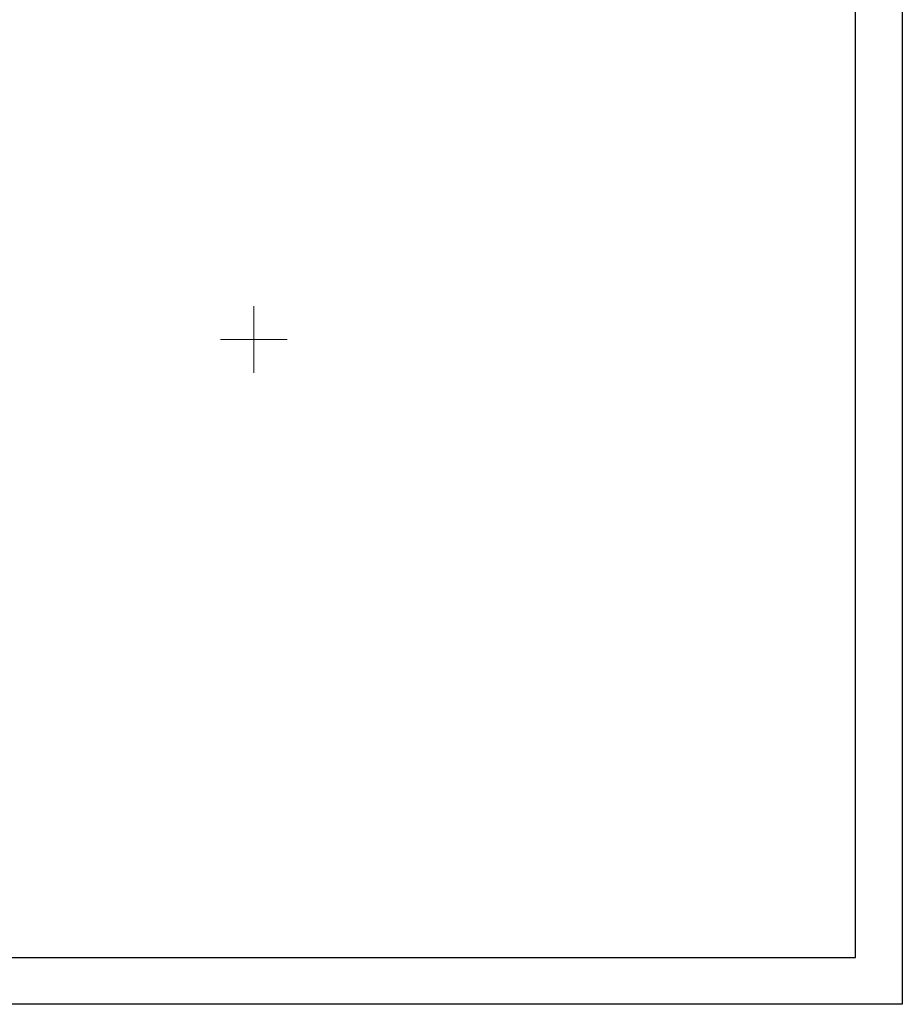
# Model space of a CAD drawing. Header units: millimetres. Extents: x -9598 to -9388, y -264557 to -264347.
# Tile 9 of 44: x -9454 to -9388, y -264557 to -264483. Entities that reach past the tile are written whole.
import ezdxf

# ---------------------------------------------------------------- set-up
doc = ezdxf.new("R2010")
doc.units = ezdxf.units.MM
doc.layers.add('-- RAMKA', color=11, linetype='Continuous')
doc.layers.add('Rakowicka 531_1 wstępna wersja$0$Warstwa 3', color=250, linetype='Continuous', lineweight=0)

# ---------------------------------------------------------------- blocks, each defined once
blk = doc.blocks.new('Rakowicka 531_1 wstępna wersja')
at = {"layer": 'Rakowicka 531_1 wstępna wersja$0$Warstwa 3', "color": 250, "linetype": 'Continuous', "lineweight": 13}
for p, q in [((7425400, 5549102.5), (7425400, 5549097.5)), ((7425397.5, 5549100), (7425402.5, 5549100))]:
    blk.add_line(p, q, dxfattribs=at)
blk = doc.blocks.new('*U114')
at = {"layer": '-- RAMKA', "color": 50}
blk.add_lwpolyline([(0, 4200), (4200, 4200), (4200, 0), (0, 0)], close=True, dxfattribs=at)
at = {"layer": '-- RAMKA', "color": 11}
blk.add_lwpolyline([(300, 69.4), (4130, 69.4), (4130, 4130), (300, 4130)], close=True, dxfattribs=at)

msp = doc.modelspace()

# ---------------------------------------------------------------- block references
at = {"layer": '-- RAMKA', "xscale": 0.05, "yscale": 0.05, "zscale": 0.05, "rotation": 270}
msp.add_blockref('*U114', (-9597.727, -264346.936), dxfattribs=at)
at = {"layer": '-- RAMKA', "rotation": 270}
msp.add_blockref('Rakowicka 531_1 wstępna wersja', (-5558536.267, 7160892.827), dxfattribs=at)

doc.saveas('drawing.dxf')
